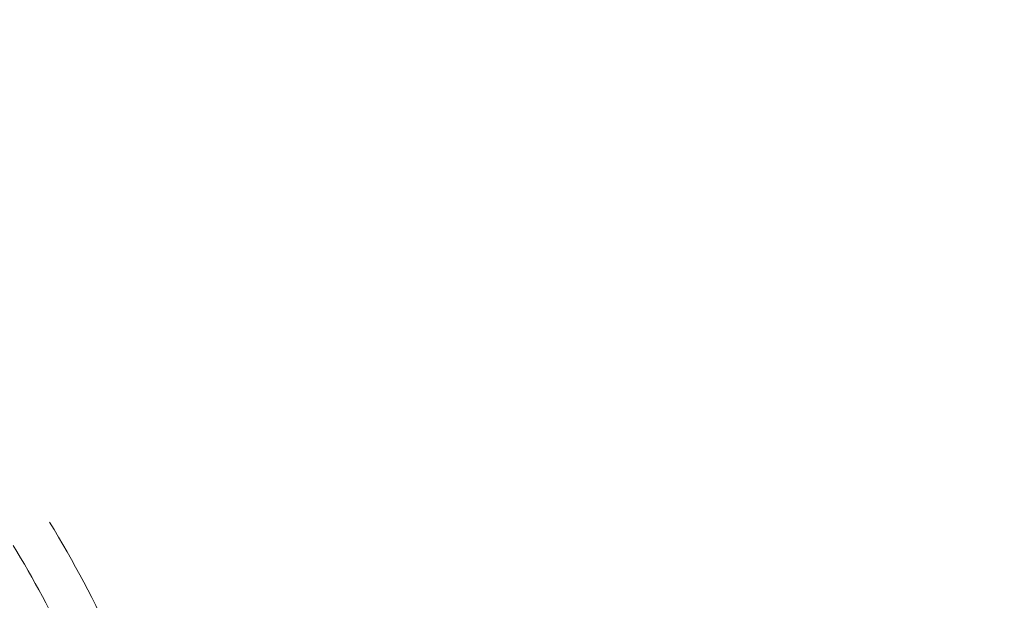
# Model space of a CAD drawing. Header units: inches. Extents: x 446825 to 447109, y 443658 to 444215.
# Tile 19 of 19: x 446922 to 447049, y 444135 to 444210. Entities that reach past the tile are written whole.
import ezdxf

# ---------------------------------------------------------------- set-up
doc = ezdxf.new("R2010")
doc.units = ezdxf.units.IN
doc.header["$MEASUREMENT"] = 0
for name, color, linetype in [('200_ACHSEN', 7, 'Continuous'), ('Hintergrund', 7, 'Continuous'), ('Hintergrundplan', 7, 'Continuous')]:
    doc.layers.add(name, color=color, linetype=linetype)

msp = doc.modelspace()

# ---------------------------------------------------------------- linework, layer by layer
at = {"layer": '200_ACHSEN', "color": 8, "lineweight": 5, "true_color": 0x7f7f7f}
msp.add_lwpolyline([(446876.88, 444209.76, -0.004255), (446885.21, 444176.88, 0.024318), (446940.26, 443991.12), (446962.93, 443926.38), (447048.54, 443681.83)], format="xyb", dxfattribs=at)
msp.add_lwpolyline([(446876.88, 444209.76, -0.004255), (446885.21, 444176.88, 0.024318), (446940.26, 443991.12), (446962.93, 443926.38), (447048.54, 443681.83)], format="xyb", dxfattribs=at)
at = {"layer": 'Hintergrund', "color": 254, "lineweight": 15, "true_color": 0xcccccc}
for points in [[(446876.88, 444209.76, -0.004255), (446885.21, 444176.88, 0.024318), (446940.26, 443991.12), (446962.93, 443926.38), (447048.54, 443681.83)], [(446940.66, 444111.47, -0.004975), (446940.28, 444112.62, 0.059527), (446925.5, 444145)], [(447044.72, 443796.96), (447045.35, 443804.3, 0.198133), (447033.88, 443840.67), (447031.08, 443844.01, -0.068573), (447026.73, 443850.95, -0.001832), (447026.6, 443851.25, 0.178534), (447025.15, 443852.75), (447020.95, 443854.77, -0.198913), (447019.42, 443856.48), (446938.12, 444088.55, -0.187649), (446938.19, 444090.73), (446939.86, 444094.63, 0.198913), (446939.89, 444096.92), (446933.75, 444114.63, 0.052334), (446920.8, 444142.01)]]:
    msp.add_lwpolyline(points, format="xyb", dxfattribs=at)
at = {"layer": 'Hintergrundplan', "color": 254, "lineweight": 15, "true_color": 0xcccccc}
for points in [[(446876.88, 444209.76, -0.004255), (446885.21, 444176.88, 0.024318), (446940.26, 443991.12), (446962.93, 443926.38), (447048.54, 443681.83)], [(446940.66, 444111.47, -0.004975), (446940.28, 444112.62, 0.059527), (446925.5, 444145)], [(447044.72, 443796.96), (447045.35, 443804.3, 0.198133), (447033.88, 443840.67), (447031.08, 443844.01, -0.068573), (447026.73, 443850.95, -0.001832), (447026.6, 443851.25, 0.178534), (447025.15, 443852.75), (447020.95, 443854.77, -0.198913), (447019.42, 443856.48), (446938.12, 444088.55, -0.187649), (446938.19, 444090.73), (446939.86, 444094.63, 0.198913), (446939.89, 444096.92), (446933.75, 444114.63, 0.052334), (446920.8, 444142.01)]]:
    msp.add_lwpolyline(points, format="xyb", dxfattribs=at)

doc.saveas('drawing.dxf')
